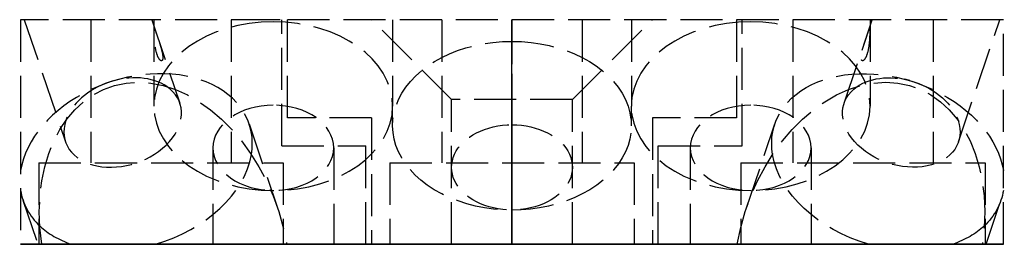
# Model space of a CAD drawing. Header units: millimetres. Extents: x -17.5 to 17.5, y 0 to 8.
import ezdxf

# ---------------------------------------------------------------- set-up
doc = ezdxf.new("R2010")
doc.units = ezdxf.units.MM
doc.header["$LTSCALE"] = 10
doc.linetypes.add('ALLCAD_Strich', pattern=[0.2, 0.15, -0.05])
for name, color, linetype in [('BESCH_KONT_sich_schn_ansi_2d', 40, 'Continuous'), ('BESCH_KONT_sich_schn_grun_2d', 10, 'Continuous'), ('BESCH_KONT_sich_schn_seit_2d', 160, 'Continuous')]:
    doc.layers.add(name, color=color, linetype=linetype)

msp = doc.modelspace()

# ---------------------------------------------------------------- linework, layer by layer
at = {"layer": 'BESCH_KONT_sich_schn_ansi_2d', "linetype": 'ALLCAD_Strich'}
for p, q in [((-17.5, 0, -61.00000000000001), (17.5, 0, -61.00000000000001)), ((-17.5, 0, -61.00000000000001), (-17.5, 0, -21.00000000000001)), ((-17.5, 0, -21.00000000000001), (-5.199999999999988, 0, -21.00000000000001)), ((-17.5, 0, -21.00000000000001), (-5, 0, -21.00000000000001)), ((-17.5, 0, -21.00000000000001), (-17.5, 0)), ((-17.5, 0), (-16.74603914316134, 0)), ((-17.43400744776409, 0, -1.876542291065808), (-16.83155035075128, 0)), ((-17.14708921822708, 0, -7.85278943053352), (-15.91031046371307, 0, -4.0004526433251)), ((-16.74603914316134, 0), (-8.02025296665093, 0)), ((-15.13053968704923, 0, -5.623732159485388), (-15.89260009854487, 0, -5.085350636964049)), ((-13.39508348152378, 0, -6.180894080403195), (-12.46204713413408, 0, -6.186717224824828)), ((-13.05291078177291, 0, -9.167210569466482), (-12.67058279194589, 0, -7.976329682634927)), ((-12.75, 0, -8.000000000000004), (-12.75, 0, -11.08111831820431)), ((-12.60318305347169, 0, -7.766391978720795), (-11.8161320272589, 0, -5.314873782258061)), ((-10.64999999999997, 0, -12.56604255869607), (-10.64999999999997, 0, -16)), ((-9.340864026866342, 0, -4.474816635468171), (-8.353428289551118, 0, -1.39913717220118)), ((-8.250000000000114, 0, -1.999999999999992), (-8.749999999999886, 0, -1.999999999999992)), ((-8.199999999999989, 0, -21.00000000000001), (-8.199999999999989, 0, -49.00000000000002)), ((-5.199999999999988, 0, -49.00000000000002), (-8.199999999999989, 0, -49.00000000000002)), ((-8.02025296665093, 0), (8.020252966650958, 0)), ((-5.199999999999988, 0, -48), (-8, 0, -48)), ((-8, 0, -48), (-8, 0, -21.00000000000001)), ((-6.349999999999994, 0, -12.56604255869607), (-6.349999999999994, 0, -16)), ((-5.199999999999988, 0, -49.00000000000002), (-5.199999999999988, 0, -21.00000000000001)), ((5.199999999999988, 0, -49.00000000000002), (-5.199999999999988, 0, -49.00000000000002)), ((-5, 0, -48), (-5.199999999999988, 0, -48)), ((-5, 0, -21.00000000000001), (-5, 0, -48)), ((-5, 0, -48), (5, 0, -48)), ((-4.25, 0, -8.000000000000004), (-4.25, 0, -11.08111831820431)), ((-4.25, 0, -40.06247459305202), (-4.25, 0, -36.2843)), ((-2.150000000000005, 0, -44.28429999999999), (-2.150000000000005, 0, -41.54739883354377)), ((-0.0098449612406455, 0, -0.0071317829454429), (-0.0098449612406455, 0, -0.0044961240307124)), ((-0.0081395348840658, 0, -0.0044961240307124), (-0.0081395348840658, 0, -0.0071317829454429)), ((-0.0063565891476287, 0, -0.0098449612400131), (-0.0071317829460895, 0, -0.0098449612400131)), ((-0.0071317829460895, 0, -0.0017829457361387), (-0.0063565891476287, 0, -0.0017829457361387)), ((-0.0065116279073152, 0, -0.003333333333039), (-0.0069767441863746, 0, -0.003333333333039)), ((-0.0069767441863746, 0, -0.0082945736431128), (-0.0065116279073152, 0, -0.0082945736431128)), ((-0.005348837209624, 0, -0.0071317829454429), (-0.005348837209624, 0, -0.0044961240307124)), ((-0.0036434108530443, 0, -0.0044961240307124), (-0.0036434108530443, 0, -0.0071317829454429)), ((-0.0027131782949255, 0, -0.001937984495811), (0.0010077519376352, 0, -0.001937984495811)), ((-0.0010077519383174, 0, -0.0096899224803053), (-0.0027131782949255, 0, -0.0096899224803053)), ((-0.0027131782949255, 0, -0.0096899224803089), (-0.0027131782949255, 0, -0.001937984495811)), ((-0.0010077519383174, 0, -0.0070542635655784), (-0.0010077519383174, 0, -0.0096899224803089)), ((0.0010077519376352, 0, -0.0070542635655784), (-0.0010077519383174, 0, -0.0070542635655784)), ((-0.0009871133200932, 0, -0.0056589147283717), (0.0005632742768, 0, -0.0056589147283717)), ((-0.0009871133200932, 0, -0.0034883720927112), (-0.0009871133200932, 0, -0.0056589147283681)), ((0.0005632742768, 0, -0.0034883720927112), (-0.0009871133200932, 0, -0.0034883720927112)), ((0.0014935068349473, 0, -0.0047286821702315), (0.0014935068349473, 0, -0.0044186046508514)), ((0.0031782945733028, 0, -0.0041085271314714), (0.0031782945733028, 0, -0.0048837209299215)), ((0.0039534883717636, 0, -0.0071317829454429), (0.0039534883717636, 0, -0.0044961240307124)), ((0.0056589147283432, 0, -0.0044961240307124), (0.0056589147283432, 0, -0.0071317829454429)), ((0.0074418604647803, 0, -0.0098449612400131), (0.0066666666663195, 0, -0.0098449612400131)), ((0.0066666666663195, 0, -0.0017829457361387), (0.0074418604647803, 0, -0.0017829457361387)), ((0.0072868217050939, 0, -0.003333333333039), (0.0068217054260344, 0, -0.003333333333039)), ((0.0068217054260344, 0, -0.0082945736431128), (0.0072868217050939, 0, -0.0082945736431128)), ((0.0084496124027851, 0, -0.0071317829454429), (0.0084496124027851, 0, -0.0044961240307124)), ((0.0101550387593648, 0, -0.0044961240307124), (0.0101550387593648, 0, -0.0071317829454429)), ((2.150000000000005, 0, -44.28429999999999), (2.150000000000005, 0, -41.54739883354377)), ((4.25, 0, -8.000000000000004), (4.25, 0, -11.08111831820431)), ((4.25, 0, -40.06247459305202), (4.25, 0, -36.2843)), ((5.199999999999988, 0, -48), (5, 0, -48)), ((5, 0, -21.00000000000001), (17.5, 0, -21.00000000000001)), ((5, 0, -48), (5, 0, -21.00000000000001)), ((8.199999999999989, 0, -49.00000000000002), (5.199999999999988, 0, -49.00000000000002)), ((8, 0, -48), (5.199999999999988, 0, -48)), ((5.199999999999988, 0, -21.00000000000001), (5.199999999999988, 0, -49.00000000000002)), ((5.199999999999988, 0, -21.00000000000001), (17.5, 0, -21.00000000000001)), ((6.350000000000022, 0, -12.56604255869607), (6.350000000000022, 0, -16)), ((8, 0, -48), (8, 0, -21.00000000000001)), ((8.020252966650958, 0), (16.74603914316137, 0)), ((8.199999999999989, 0, -21.00000000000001), (8.199999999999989, 0, -49.00000000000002)), ((8.749999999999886, 0, -1.999999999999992), (8.250000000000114, 0, -1.999999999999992)), ((8.353428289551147, 0, -1.39913717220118), (9.340864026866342, 0, -4.474816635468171)), ((10.65, 0, -12.56604255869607), (10.65, 0, -16)), ((11.81613202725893, 0, -5.314873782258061), (12.60318305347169, 0, -7.766391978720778)), ((13.39508348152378, 0, -6.180894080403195), (12.46204713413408, 0, -6.186717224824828)), ((12.67058279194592, 0, -7.976329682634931), (13.05291078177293, 0, -9.167210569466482)), ((12.75, 0, -8.000000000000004), (12.75, 0, -11.08111831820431)), ((15.13053968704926, 0, -5.623732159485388), (15.8926000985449, 0, -5.085350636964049)), ((15.91031046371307, 0, -4.0004526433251), (17.14708921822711, 0, -7.85278943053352)), ((16.74603914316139, 0), (17.5, 0)), ((16.83155035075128, 0), (17.43400744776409, 0, -1.876542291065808)), ((17.5, 0, -61.00000000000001), (17.5, 0, -21.00000000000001)), ((17.5, 0, -21.00000000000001), (17.5, 0))]:
    msp.add_line(p, q, dxfattribs=at)
at = {"layer": 'BESCH_KONT_sich_schn_ansi_2d', "linetype": 'ALLCAD_Strich', "extrusion": (0, 1, 0)}
for centre, radius in [((12.5, -26.00000000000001), 4.349999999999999), ((0, -56.00000000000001), 4.349999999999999), ((0, -25), 2.149999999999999), ((-12.5, -36.00000000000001), 4.349999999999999)]:
    msp.add_circle(centre, radius, dxfattribs=at)
at = {"layer": 'BESCH_KONT_sich_schn_ansi_2d', "linetype": 'ALLCAD_Strich', "extrusion": (0, -1, 0)}
for centre, radius in [((-12.5, -26.00000000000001), 2.5), ((0, -25), 5), ((0, -56.00000000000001), 2.5), ((12.5, -36.00000000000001), 2.5)]:
    msp.add_circle(centre, radius, dxfattribs=at)
at = {"layer": 'BESCH_KONT_sich_schn_ansi_2d', "linetype": 'ALLCAD_Strich', "extrusion": (0, 1, 0)}
for centre, radius, start, end in [((0.0071317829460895, -0.007131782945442), 0.0027131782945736, 270, 1.527e-13), ((0.0071317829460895, -0.0044961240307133), 0.0027131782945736, 360, 90), ((0.0063565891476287, -0.007131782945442), 0.0027131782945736, 180, 270), ((0.0063565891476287, -0.0044961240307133), 0.0027131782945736, 90, 180), ((-0.0010077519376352, -0.0048837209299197), 0.0021705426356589, 179.9999999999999, 270), ((-0.0010077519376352, -0.0041085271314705), 0.0021705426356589, 90, 179.9999999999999), ((-0.0066666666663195, -0.007131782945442), 0.0027131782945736, 270, 0), ((-0.0066666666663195, -0.0044961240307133), 0.0027131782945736, 360, 90), ((-0.0074418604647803, -0.007131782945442), 0.0027131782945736, 180, 270), ((-0.0074418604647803, -0.0044961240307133), 0.0027131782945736, 90, 180)]:
    msp.add_arc(centre, radius, start, end, dxfattribs=at)
at = {"layer": 'BESCH_KONT_sich_schn_ansi_2d', "linetype": 'ALLCAD_Strich', "extrusion": (0, -1, 0)}
for centre, radius, start, end in [((-0.0069767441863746, -0.0044961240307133), 0.0011627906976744, 90, 180.0000000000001), ((-0.0069767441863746, -0.007131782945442), 0.0011627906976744, 179.9999999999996, 270), ((-0.0065116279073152, -0.0044961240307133), 0.0011627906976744, 359.9999999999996, 90), ((-0.0065116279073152, -0.007131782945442), 0.0011627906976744, 270, 4.071e-13), ((0.0005632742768, -0.0044186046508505), 0.0009302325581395, 0, 90), ((0.0005632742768, -0.0047286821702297), 0.0009302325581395, 270, 360), ((0.0068217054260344, -0.0044961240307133), 0.0011627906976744, 90, 180.0000000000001), ((0.0068217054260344, -0.007131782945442), 0.0011627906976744, 179.9999999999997, 270), ((0.0072868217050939, -0.0044961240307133), 0.0011627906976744, 359.9999999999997, 90), ((0.0072868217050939, -0.007131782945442), 0.0011627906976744, 270, 3.053e-13)]:
    msp.add_arc(centre, radius, start, end, dxfattribs=at)
at = {"layer": 'BESCH_KONT_sich_schn_ansi_2d', "linetype": 'ALLCAD_Strich', "extrusion": (0, -0.9999999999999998, 0)}
for centre, major_axis, ratio, start_param, end_param in [((-15.09999999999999, 0, -8.509999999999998), (0.979008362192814, 0, 3.049429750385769), 0.6713023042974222, 0.4894562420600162, 3.141592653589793), ((-13.38743573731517, 0, -3.175679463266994), (-4.046571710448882, 0, 1.299137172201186), 0.6713023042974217, 0.3263788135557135, 1.19115042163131), ((-15.09999999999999, 0, -8.509999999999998), (0.979008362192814, 0, 3.049429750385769), 0.6713023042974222, -3.141592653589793, -0.4894562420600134), ((-15.09999999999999, 0, -8.509999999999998), (0.979008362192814, 0, 3.049429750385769), 0.6713023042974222, -0.4894562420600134, 0.4894562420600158), ((-13.86322124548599, 0, -4.657663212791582), (2.047089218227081, 0, -0.6572105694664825), 0.6713023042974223, -0.946703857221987, 2.016888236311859), ((15.10000000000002, 0, -8.509999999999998), (-0.979008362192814, 0, 3.049429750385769), 0.6713023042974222, 0.4894562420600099, 3.141592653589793), ((15.10000000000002, 0, -8.509999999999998), (-0.979008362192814, 0, 3.049429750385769), 0.6713023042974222, -0.4894562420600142, 0.4894562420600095), ((15.10000000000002, 0, -8.509999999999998), (-0.979008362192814, 0, 3.049429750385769), 0.6713023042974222, -3.141592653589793, -0.4894562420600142)]:
    msp.add_ellipse(centre, major_axis=major_axis, ratio=ratio, start_param=start_param, end_param=end_param, dxfattribs=at)
at = {"layer": 'BESCH_KONT_sich_schn_ansi_2d', "linetype": 'ALLCAD_Strich', "extrusion": (0, -1, 0)}
for centre, major_axis, ratio, start_param, end_param in [((-13.38743573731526, 0, -3.175679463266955), (-4.046571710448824, 0, 1.299137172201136), 0.6713023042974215, -0.3594193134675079, 0.0981658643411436), ((-13.3874357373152, 0, -3.175679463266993), (4.046571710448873, 0, -1.299137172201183), 0.6713023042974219, 0.3594193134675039, 2.782173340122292), ((-13.86322124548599, 0, -4.657663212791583), (-2.047089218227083, 0, 0.6572105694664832), 0.6713023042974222, -1.124704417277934, 0.9467038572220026), ((-13.86322124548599, 0, -4.657663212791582), (2.047089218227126, 0, -0.6572105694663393), 0.6713023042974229, -2.1948887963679, -0.946703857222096), ((-8.5, 0, -8.000000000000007), (0, 0, -6.010407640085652), 0.7071067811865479, -3.082735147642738, -0.3331178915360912), ((-8.5, 0, -11.08111831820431), (-4.25, 0), 0.7071067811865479, 1.570796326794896, 7.853981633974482), ((-13.3874357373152, 0, -3.175679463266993), (4.046571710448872, 0, -1.299137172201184), 0.6713023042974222, -1.191150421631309, 0.3594193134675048), ((-8.5, 0, -12.56604255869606), (2.150000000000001, 0), 0.707106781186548, -0.8524914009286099, 3.994084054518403), ((-8.5, 0, -12.56604255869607), (2.150000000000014, 0), 0.7071067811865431, -2.289101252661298, -1.570796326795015), ((-8.5, 0, -8.000000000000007), (0, 0, -6.010407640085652), 0.7071067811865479, -0.3331178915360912, 0.3331178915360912), ((-8.5, 0, -5.000000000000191), (-4.250000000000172, 0), 0.7071067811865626, -1.629653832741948, -1.511938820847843), ((-8.5, 0, -12.56604255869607), (2.150000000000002, 0), 0.7071067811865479, -1.570796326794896, -0.8524914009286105), ((-8.5, 0, -8.000000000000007), (0, 0, -6.010407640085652), 0.7071067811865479, 0.3331178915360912, 3.082735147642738), ((0, 0, -36.2843), (0, 0, -6.010407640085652), 0.7071067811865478, -3.141592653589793, -0.3331178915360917), ((0, 0, -36.2843), (0, 0, -6.010407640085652), 0.7071067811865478, -0.3331178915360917, 0.3331178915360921), ((0, 0, -36.2843), (0, 0, -6.010407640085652), 0.7071067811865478, 0.3331178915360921, 3.141592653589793), ((8.5, 0, -8.000000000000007), (0, 0, -6.010407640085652), 0.7071067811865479, -3.082735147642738, -0.3331178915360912), ((8.5, 0, -11.08111831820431), (-4.25, 0), 0.7071067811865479, 1.570796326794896, 7.853981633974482), ((8.5, 0, -12.56604255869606), (2.150000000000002, 0), 0.7071067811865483, -0.852491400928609, 3.994084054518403), ((8.5, 0, -12.56604255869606), (2.150000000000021, 0), 0.7071067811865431, -2.289101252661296, -1.570796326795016), ((8.5, 0, -8.000000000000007), (0, 0, -6.010407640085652), 0.7071067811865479, -0.3331178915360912, 0.3331178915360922), ((8.5, 0, -5.000000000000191), (-4.250000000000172, 0), 0.7071067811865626, -1.629653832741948, -1.511938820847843), ((8.5, 0, -12.56604255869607), (2.150000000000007, 0), 0.7071067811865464, -1.570796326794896, -0.852491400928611), ((8.5, 0, -8.000000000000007), (0, 0, -6.010407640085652), 0.7071067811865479, 0.3331178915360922, 3.082735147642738)]:
    msp.add_ellipse(centre, major_axis=major_axis, ratio=ratio, start_param=start_param, end_param=end_param, dxfattribs=at)
at = {"layer": 'BESCH_KONT_sich_schn_ansi_2d', "linetype": 'ALLCAD_Strich', "extrusion": (0, 1, 0)}
for centre, major_axis, ratio, start_param, end_param in [((-12.4, 0, -0.1000000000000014), (1.935249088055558, 0, 6.027942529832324), 0.671302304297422, -2.761946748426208, -1.76685090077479), ((-12.4, 0, -0.1000000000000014), (1.935249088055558, 0, 6.027942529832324), 0.671302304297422, 1.342306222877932, 2.761946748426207), ((-8.5, 0, -16), (0, 0, -3.040559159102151), 0.707106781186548, -3.141592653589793, 3.141592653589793), ((0, 0, -40.06247459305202), (-4.25, 0), 0.7071067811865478, -1.570796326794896, 4.712388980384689), ((0, 0, -41.54739883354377), (-2.150000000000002, 0), 0.7071067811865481, -0.6436101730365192, 3.785202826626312), ((0, 0, -44.28429999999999), (0, 0, -3.040559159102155), 0.7071067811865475, -3.141592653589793, 3.141592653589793), ((0, 0, -41.54739883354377), (-2.150000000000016, 0), 0.7071067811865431, -1.570796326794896, -0.6436101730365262), ((0, 0, -41.54739883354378), (-2.150000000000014, 0), 0.7071067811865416, -2.497982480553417, -1.570796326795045), ((8.5, 0, -16), (0, 0, -3.040559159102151), 0.707106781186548, -3.141592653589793, 3.141592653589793), ((12.40000000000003, 0, -0.1000000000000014), (-1.935249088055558, 0, 6.027942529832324), 0.671302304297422, -2.761946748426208, -1.342306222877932), ((13.38743573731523, 0, -3.175679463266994), (-4.046571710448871, 0, -1.299137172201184), 0.6713023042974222, -1.191150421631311, 0.3594193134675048), ((13.38743573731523, 0, -3.175679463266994), (-4.046571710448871, 0, -1.299137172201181), 0.6713023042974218, 0.3594193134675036, 2.782173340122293), ((13.86322124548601, 0, -4.657663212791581), (-2.04708921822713, 0, -0.6572105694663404), 0.6713023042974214, -2.194888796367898, -0.9467038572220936), ((13.86322124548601, 0, -4.657663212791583), (2.047089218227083, 0, 0.6572105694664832), 0.6713023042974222, -1.124704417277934, 0.9467038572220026), ((13.3874357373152, 0, -3.175679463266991), (4.046571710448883, 0, 1.299137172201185), 0.671302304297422, 0.3263788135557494, 1.19115042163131), ((12.40000000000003, 0, -0.1000000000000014), (-1.935249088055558, 0, 6.027942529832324), 0.671302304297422, 1.76685090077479, 2.761946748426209)]:
    msp.add_ellipse(centre, major_axis=major_axis, ratio=ratio, start_param=start_param, end_param=end_param, dxfattribs=at)
at = {"layer": 'BESCH_KONT_sich_schn_ansi_2d', "linetype": 'ALLCAD_Strich', "extrusion": (0, 0.9999999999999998, 0)}
for centre, major_axis, ratio, start_param, end_param in [((13.86322124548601, 0, -4.657663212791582), (-2.047089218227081, 0, -0.6572105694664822), 0.6713023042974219, -0.9467038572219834, 2.016888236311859), ((13.38743573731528, 0, -3.175679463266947), (4.046571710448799, 0, 1.299137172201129), 0.6713023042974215, -0.3594193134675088, 0.0981658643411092)]:
    msp.add_ellipse(centre, major_axis=major_axis, ratio=ratio, start_param=start_param, end_param=end_param, dxfattribs=at)
at = {"layer": 'BESCH_KONT_sich_schn_ansi_2d', "linetype": 'ALLCAD_Strich', "extrusion": (0, 1, 0)}
for points, weights in [([(-12.69782592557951, 0, -6.180177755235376), (-14.32819289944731, 0, -6.105963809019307), (-15.6970769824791, 0, -5.217279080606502)], [1.057817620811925, 1.061688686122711, 1.057817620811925]), ([(15.69707698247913, 0, -5.217279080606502), (14.32819289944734, 0, -6.105963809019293), (12.69782592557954, 0, -6.180177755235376)], [1.057817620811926, 1.061688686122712, 1.057817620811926])]:
    msp.add_rational_spline(points, weights, degree=2, dxfattribs=at)
for points, knots in [([(-12.63941734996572, 0, -7.205140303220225), (-12.66444349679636, 0, -7.283092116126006), (-12.68647123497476, 0, -7.380952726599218), (-12.71024233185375, 0, -7.539994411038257), (-12.71672760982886, 0, -7.594957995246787), (-12.7270567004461, 0, -7.705554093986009), (-12.73091690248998, 0, -7.761175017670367), (-12.73564753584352, 0, -7.852676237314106), (-12.73719983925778, 0, -7.892223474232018), (-12.73918580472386, 0, -7.965122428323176), (-12.73963817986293, 0, -7.998429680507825), (-12.73963817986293, 0, -8.051336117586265), (-12.73919700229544, 0, -8.074942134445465), (-12.73722103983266, 0, -8.109490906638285), (-12.73566639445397, 0, -8.120508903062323), (-12.73088574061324, 0, -8.134071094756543), (-12.72698343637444, 0, -8.132029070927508), (-12.71656839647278, 0, -8.112825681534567), (-12.71003862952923, 0, -8.095584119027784), (-12.68617705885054, 0, -8.02626610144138), (-12.66414687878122, 0, -7.956175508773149), (-12.61439120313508, 0, -7.801195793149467), (-12.58299352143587, 0, -7.704876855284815), (-12.53485604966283, 0, -7.54984426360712), (-12.51872843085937, 0, -7.496467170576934), (-12.48853713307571, 0, -7.389139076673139), (-12.47446983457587, 0, -7.335197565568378), (-12.45491588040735, 0, -7.24613528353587), (-12.44756697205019, 0, -7.207541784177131), (-12.43761147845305, 0, -7.135954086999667), (-12.43506387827, 0, -7.102991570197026), (-12.43506387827, 0, -7.050085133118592), (-12.43755128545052, 0, -7.026142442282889), (-12.44746469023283, 0, -6.990287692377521), (-12.45483792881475, 0, -6.978312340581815), (-12.47459864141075, 0, -6.962285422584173), (-12.48879148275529, 0, -6.962634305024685), (-12.51915250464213, 0, -6.978555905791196), (-12.53532546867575, 0, -6.994210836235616), (-12.58347286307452, 0, -7.05953301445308), (-12.61468782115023, 0, -7.128112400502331), (-12.63941734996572, 0, -7.205140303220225)], [0, 0, 0, 0, 0.0331377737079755, 0.0331377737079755, 0.0497066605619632, 0.0497066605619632, 0.0662755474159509, 0.0662755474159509, 0.0775725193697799, 0.0775725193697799, 0.0888694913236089, 0.0888694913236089, 0.1000188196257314, 0.1000188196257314, 0.111168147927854, 0.111168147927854, 0.1275406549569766, 0.1275406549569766, 0.1439131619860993, 0.1439131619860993, 0.1766581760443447, 0.1766581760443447, 0.2097959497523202, 0.2097959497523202, 0.226364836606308, 0.226364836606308, 0.2429337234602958, 0.2429337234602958, 0.2542306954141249, 0.2542306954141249, 0.2655276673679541, 0.2655276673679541, 0.276676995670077, 0.276676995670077, 0.2878263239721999, 0.2878263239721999, 0.304198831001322, 0.304198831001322, 0.3205713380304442, 0.3205713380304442, 0.3533163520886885, 0.3533163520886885, 0.3533163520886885, 0.3533163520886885]), ([(12.63941734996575, 0, -7.205140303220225), (12.61468782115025, 0, -7.128112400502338), (12.58347286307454, 0, -7.05953301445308), (12.53532546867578, 0, -6.994210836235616), (12.51915250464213, 0, -6.978555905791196), (12.48879148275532, 0, -6.962634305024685), (12.47459864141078, 0, -6.962285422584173), (12.45483792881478, 0, -6.978312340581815), (12.44746469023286, 0, -6.990287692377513), (12.43755128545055, 0, -7.026142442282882), (12.43506387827, 0, -7.050085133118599), (12.43506387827, 0, -7.102991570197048), (12.43761147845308, 0, -7.135954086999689), (12.44756697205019, 0, -7.207541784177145), (12.45491588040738, 0, -7.246135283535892), (12.4744698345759, 0, -7.3351975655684), (12.48853713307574, 0, -7.389139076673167), (12.5187284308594, 0, -7.496467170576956), (12.53485604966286, 0, -7.549844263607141), (12.58299352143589, 0, -7.704876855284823), (12.61439120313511, 0, -7.801195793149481), (12.66414687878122, 0, -7.956175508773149), (12.68617705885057, 0, -8.02626610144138), (12.71003862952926, 0, -8.095584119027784), (12.71656839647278, 0, -8.112825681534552), (12.72698343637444, 0, -8.132029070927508), (12.73088574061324, 0, -8.134071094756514), (12.73566639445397, 0, -8.120508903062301), (12.73722103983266, 0, -8.109490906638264), (12.73919700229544, 0, -8.07494213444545), (12.73963817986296, 0, -8.051336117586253), (12.73963817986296, 0, -7.998429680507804), (12.73918580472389, 0, -7.965122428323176), (12.73719983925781, 0, -7.892223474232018), (12.73564753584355, 0, -7.852676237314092), (12.73091690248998, 0, -7.761175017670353), (12.7270567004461, 0, -7.705554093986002), (12.71672760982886, 0, -7.594957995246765), (12.71024233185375, 0, -7.539994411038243), (12.68647123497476, 0, -7.380952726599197), (12.66444349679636, 0, -7.283092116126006), (12.63941734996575, 0, -7.205140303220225)], [0, 0, 0, 0, 0.0327450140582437, 0.0327450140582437, 0.0491175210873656, 0.0491175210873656, 0.0654900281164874, 0.0654900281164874, 0.0766393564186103, 0.0766393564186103, 0.0877886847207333, 0.0877886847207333, 0.0990856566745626, 0.0990856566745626, 0.1103826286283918, 0.1103826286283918, 0.1269515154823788, 0.1269515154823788, 0.1435204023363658, 0.1435204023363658, 0.1766581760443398, 0.1766581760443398, 0.2094031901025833, 0.2094031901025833, 0.225775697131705, 0.225775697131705, 0.2421482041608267, 0.2421482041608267, 0.2532975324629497, 0.2532975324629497, 0.2644468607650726, 0.2644468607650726, 0.275743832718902, 0.275743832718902, 0.2870408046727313, 0.2870408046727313, 0.3036096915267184, 0.3036096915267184, 0.3201785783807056, 0.3201785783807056, 0.3533163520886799, 0.3533163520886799, 0.3533163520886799, 0.3533163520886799])]:
    msp.add_open_spline(points, degree=3, knots=knots, dxfattribs=at)
at = {"layer": 'BESCH_KONT_sich_schn_grun_2d', "linetype": 'ALLCAD_Strich'}
for p, q in [((-17.50000000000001, 8), (-17.50000000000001, 0)), ((17.49999999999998, 8), (-17.50000000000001, 8)), ((-17.36914777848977, 8), (-15.90032964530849, 3.647946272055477)), ((-15.00000000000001, 7.999999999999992), (-15.00000000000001, 2.899999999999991)), ((-12.83085222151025, 8), (-11.82611284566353, 5.022994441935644)), ((-12.75, 8), (-12.75, 4.918881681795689)), ((-10.00000000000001, 7.999999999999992), (-10.00000000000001, 2.899999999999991)), ((-8.200000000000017, 3.5), (-8.200000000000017, 8)), ((-8.000000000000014, 4.5), (-8.000000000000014, 8)), ((-2.150000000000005, 5.149999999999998), (-5, 8)), ((-4.25, 8), (-4.25, 4.918881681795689)), ((-2.500000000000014, 7.999999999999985), (-2.500000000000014, 2.899999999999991)), ((2.150000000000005, 5.150000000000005), (5, 8)), ((2.499999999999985, 7.999999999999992), (2.499999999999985, 2.899999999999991)), ((4.25, 8), (4.25, 4.918881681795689)), ((7.999999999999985, 8), (7.999999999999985, 4.5)), ((8.199999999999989, 3.5), (8.199999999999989, 8)), ((9.999999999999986, 8), (9.999999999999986, 2.899999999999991)), ((11.82611284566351, 5.022994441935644), (12.83085222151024, 8)), ((12.75, 8), (12.75, 4.918881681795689)), ((14.99999999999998, 8), (14.99999999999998, 2.899999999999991)), ((15.90032964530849, 3.647946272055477), (17.36914777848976, 8)), ((17.49999999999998, 0), (17.49999999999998, 8)), ((-14.52735011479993, 5.70635598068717), (-14.70024861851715, 5.635625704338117)), ((-14.16564109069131, 5.828432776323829), (-13.98524240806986, 5.876940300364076)), ((14.16564109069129, 5.828432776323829), (13.98524240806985, 5.876940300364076)), ((14.52735011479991, 5.70635598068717), (14.70024861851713, 5.635625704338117)), ((-4.250000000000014, 4.221825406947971), (-4.250000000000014, 4.918881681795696)), ((-2.150000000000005, 0), (-2.150000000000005, 5.149999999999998)), ((2.149999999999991, 5.150000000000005), (-2.150000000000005, 5.150000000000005)), ((2.149999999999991, 0), (2.149999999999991, 5.150000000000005)), ((4.249999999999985, 4.221825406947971), (4.249999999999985, 4.918881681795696)), ((-9.36059355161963, 4.28479475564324), (-8.341053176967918, 1.263934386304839)), ((-5.000000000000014, 4.5), (-8.000000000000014, 4.5)), ((-5.000000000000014, 4.5), (-5.000000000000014, 0)), ((5, 4.5), (4.999999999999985, 0)), ((7.999999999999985, 4.5), (5, 4.5)), ((8.341053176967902, 1.263934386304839), (9.360593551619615, 4.28479475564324)), ((-10.65, 3.433957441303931), (-10.65, 0)), ((-8.200000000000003, 3.5), (-5.200000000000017, 3.5)), ((-6.350000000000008, 3.433957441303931), (-6.350000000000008, 0)), ((-5.200000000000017, -1.42e-14), (-5.200000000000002, 3.5)), ((5.199999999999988, 0), (5.199999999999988, 3.5)), ((5.199999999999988, 3.5), (8.199999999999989, 3.5)), ((6.349999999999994, 3.433957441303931), (6.349999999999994, 0)), ((10.64999999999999, 3.433957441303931), (10.64999999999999, 0)), ((-16.85000000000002, 2.899999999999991), (-16.85000000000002, -1.42e-14)), ((-16.85000000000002, 2.899999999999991), (-8.150000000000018, 2.899999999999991)), ((-8.150000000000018, 2.899999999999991), (-8.150000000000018, -1.42e-14)), ((-4.350000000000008, 2.899999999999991), (-4.350000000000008, 0)), ((-4.350000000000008, 2.899999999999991), (4.34999999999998, 2.899999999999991)), ((4.34999999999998, 2.900000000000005), (4.34999999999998, 0)), ((8.149999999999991, 2.899999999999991), (8.149999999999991, 0)), ((8.149999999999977, 2.900000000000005), (16.84999999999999, 2.900000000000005)), ((16.84999999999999, 2.900000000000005), (16.84999999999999, 0)), ((-17.41427792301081, 1.566676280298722), (-16.88552467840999, 0)), ((16.88552467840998, 0), (17.4142779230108, 1.566676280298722)), ((-17.50000000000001, 0), (-16.74603914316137, 0)), ((-15.69707698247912, 0), (-16.74603914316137, 0)), ((-8.020252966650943, 0), (-12.69782592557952, 0)), ((-8.020252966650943, 0), (8.02025296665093, 0)), ((-0.0098449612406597, 0.0049999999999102), (-0.0098449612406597, -8.53e-14)), ((-0.0071317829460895, 0.0049999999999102), (-0.0098449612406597, 0.0049999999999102)), ((-0.00813953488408, 0.0049999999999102), (-0.00813953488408, -8.53e-14)), ((-0.0071317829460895, 0.0049999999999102), (-0.0071317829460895, -8.53e-14)), ((-0.0063565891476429, 0.0049999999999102), (-0.0071317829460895, 0.0049999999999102)), ((-0.006976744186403, 0.0049999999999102), (-0.006976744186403, -8.53e-14)), ((-0.0065116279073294, 0.0049999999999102), (-0.0065116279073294, -8.53e-14)), ((-0.0063565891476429, 0.0049999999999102), (-0.0036434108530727, 0.0049999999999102)), ((-0.0063565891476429, 0.0049999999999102), (-0.0063565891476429, -8.53e-14)), ((-0.0053488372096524, 0.0049999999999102), (-0.0053488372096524, -8.53e-14)), ((-0.0036434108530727, 0.0049999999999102), (-0.0036434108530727, -8.53e-14)), ((-0.0027131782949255, 0.0049999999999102), (-0.0027131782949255, -8.53e-14)), ((0.0010077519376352, 0.0049999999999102), (-0.0027131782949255, 0.0049999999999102)), ((-0.0010077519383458, 0.0049999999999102), (-0.0010077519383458, -8.53e-14)), ((-0.0009871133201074, -8.53e-14), (-0.0009871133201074, 0.0049999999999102)), ((0.0005632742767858, 0.0049999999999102), (0.0005632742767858, -8.53e-14)), ((0.0010077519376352, 0.0049999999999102), (0.0010077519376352, -8.53e-14)), ((0.0010077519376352, 0.0049999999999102), (0.0031782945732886, 0.0049999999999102)), ((0.0014935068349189, 0.0049999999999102), (0.0014935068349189, -8.53e-14)), ((0.0031782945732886, 0.0049999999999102), (0.0031782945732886, -8.53e-14)), ((0.0039534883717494, 0.0049999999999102), (0.0039534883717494, -8.53e-14)), ((0.0066666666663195, 0.0049999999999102), (0.0039534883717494, 0.0049999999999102)), ((0.005658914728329, 0.0049999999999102), (0.005658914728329, -8.53e-14)), ((0.0066666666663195, 0.0049999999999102), (0.0066666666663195, -8.53e-14)), ((0.0074418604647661, 0.0049999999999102), (0.0066666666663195, 0.0049999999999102)), ((0.006821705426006, 0.0049999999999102), (0.006821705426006, -8.53e-14)), ((0.0072868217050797, 0.0049999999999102), (0.0072868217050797, -8.53e-14)), ((0.0074418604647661, 0.0049999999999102), (0.0101550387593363, 0.0049999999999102)), ((0.0074418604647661, 0.0049999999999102), (0.0074418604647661, -8.53e-14)), ((0.0084496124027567, 0.0049999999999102), (0.0084496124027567, -8.53e-14)), ((0.0101550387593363, 0.0049999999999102), (0.0101550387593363, -8.53e-14)), ((12.69782592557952, 0), (8.02025296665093, 0)), ((16.74603914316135, 0), (15.6970769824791, 0)), ((16.74603914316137, 0), (17.49999999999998, 0))]:
    msp.add_line(p, q, dxfattribs=at)
at = {"layer": 'BESCH_KONT_sich_schn_grun_2d', "linetype": 'ALLCAD_Strich', "extrusion": (0, 0, -1)}
for centre, major_axis, ratio, start_param, end_param in [((-8.5, 4.918881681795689), (-4.25, 0), 0.7071067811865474, 1.570796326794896, 7.853981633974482), ((-8.500000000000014, 11.00000000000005), (-4.250000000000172, 3.6e-15), 0.7071067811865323, -1.62965383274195, -1.511938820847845), ((8.5, 4.918881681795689), (-4.25, 0), 0.7071067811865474, 1.570796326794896, 7.853981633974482), ((8.5, 11.00000000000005), (-4.250000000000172, 3.6e-15), 0.7071067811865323, -1.62965383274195, -1.511938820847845), ((13.3874357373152, 2.925735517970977), (-4.026842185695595, 1.359059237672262), 0.7057065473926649, -0.3612079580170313, 2.793666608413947), ((13.863221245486, 4.335470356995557), (2.037108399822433, -0.6875240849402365), 0.7057065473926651, -2.653317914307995, -1.570796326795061), ((-12.36789536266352, -0.0951248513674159), (-1.925813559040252, 5.706114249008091), 0.7057065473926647, -1.320758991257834, 1.78839813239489), ((12.3678953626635, -0.0951248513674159), (1.925813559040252, 5.706114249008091), 0.7057065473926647, -1.78839813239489, 1.320758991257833), ((13.863221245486, 4.335470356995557), (2.037108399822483, -0.6875240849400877), 0.7057065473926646, -0.4882747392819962, 3.629867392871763), ((13.863221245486, 4.335470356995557), (2.03710839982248, -0.6875240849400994), 0.7057065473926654, -1.570796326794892, -0.4882747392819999), ((-8.5, 3.433957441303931), (-2.150000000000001, 0), 0.7071067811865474, 1.570796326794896, 7.853981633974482), ((8.5, 3.433957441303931), (-2.150000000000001, 0), 0.7071067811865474, 1.570796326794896, 7.853981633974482), ((13.3874357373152, 2.925735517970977), (-4.026842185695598, 1.359059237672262), 0.7057065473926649, -1.637242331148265, -0.3612079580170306), ((13.38743573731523, 2.925735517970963), (4.026842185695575, -1.359059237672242), 0.7057065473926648, -0.119713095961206, 0.3612079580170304)]:
    msp.add_ellipse(centre, major_axis=major_axis, ratio=ratio, start_param=start_param, end_param=end_param, dxfattribs=at)
at = {"layer": 'BESCH_KONT_sich_schn_grun_2d', "linetype": 'ALLCAD_Strich'}
for centre, major_axis, ratio, start_param, end_param in [((-1.42e-14, 4.221825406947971), (-4.25, 0), 0.7071067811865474, -1.570796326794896, 4.712388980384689), ((-13.38743573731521, 2.925735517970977), (4.026842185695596, 1.359059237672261), 0.7057065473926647, -0.3612079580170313, 2.793666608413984), ((-13.86322124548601, 4.335470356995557), (-2.037108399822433, -0.6875240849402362), 0.7057065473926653, -2.653317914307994, -1.570796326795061), ((-13.86322124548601, 4.335470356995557), (-2.037108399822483, -0.6875240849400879), 0.7057065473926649, -0.4882747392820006, 3.629867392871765), ((-13.86322124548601, 4.335470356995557), (-2.037108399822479, -0.687524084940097), 0.7057065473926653, -1.570796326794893, -0.4882747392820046), ((-1.42e-14, 2.73690116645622), (-2.150000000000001, 0), 0.7071067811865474, -1.570796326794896, 4.712388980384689), ((-13.38743573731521, 2.925735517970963), (4.026842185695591, 1.359059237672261), 0.7057065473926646, -1.637242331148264, -0.3612079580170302), ((-13.38743573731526, 2.925735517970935), (-4.026842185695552, -1.359059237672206), 0.7057065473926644, -0.119713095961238, 0.361207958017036), ((-13.38743573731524, 2.925735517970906), (-4.02684218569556, -1.359059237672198), 0.7057065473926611, 0.3612079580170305, 0.7450585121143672)]:
    msp.add_ellipse(centre, major_axis=major_axis, ratio=ratio, start_param=start_param, end_param=end_param, dxfattribs=at)
at = {"layer": 'BESCH_KONT_sich_schn_grun_2d', "linetype": 'ALLCAD_Strich', "extrusion": (0, 0, -0.9999999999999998)}
msp.add_ellipse((13.38743573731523, 2.925735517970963), major_axis=(4.026842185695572, -1.359059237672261), ratio=0.7057065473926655, start_param=0.3612079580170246, end_param=0.7450585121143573, dxfattribs=at)
at = {"layer": 'BESCH_KONT_sich_schn_grun_2d', "linetype": 'ALLCAD_Strich'}
for points, knots in [([(-12.63941734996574, 7.432711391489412), (-12.66444349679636, 7.506862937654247), (-12.68647123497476, 7.572897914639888), (-12.71024233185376, 7.636387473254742), (-12.71672760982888, 7.651728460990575), (-12.72705670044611, 7.667537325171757), (-12.73091690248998, 7.668075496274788), (-12.73564753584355, 7.652811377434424), (-12.7371998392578, 7.641267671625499), (-12.73918580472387, 7.605968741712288), (-12.73963817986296, 7.58212281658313), (-12.73963817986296, 7.529216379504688), (-12.73919700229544, 7.496374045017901), (-12.73722103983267, 7.424388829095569), (-12.73566639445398, 7.385282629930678), (-12.73088574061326, 7.294677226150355), (-12.72698343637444, 7.240036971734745), (-12.71656839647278, 7.132044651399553), (-12.71003862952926, 7.078708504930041), (-12.68617705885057, 6.925203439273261), (-12.66414687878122, 6.831976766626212), (-12.6143912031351, 6.684552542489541), (-12.58299352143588, 6.620059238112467), (-12.53485604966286, 6.560578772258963), (-12.5187284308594, 6.54682427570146), (-12.48853713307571, 6.534283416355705), (-12.47446983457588, 6.535424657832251), (-12.45491588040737, 6.553127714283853), (-12.44756697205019, 6.56562515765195), (-12.43761147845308, 6.602235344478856), (-12.43506387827, 6.626426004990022), (-12.43506387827, 6.679332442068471), (-12.43755128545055, 6.711838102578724), (-12.44746469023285, 6.782517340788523), (-12.45483792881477, 6.820666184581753), (-12.47459864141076, 6.908806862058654), (-12.48879148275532, 6.961753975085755), (-12.51915250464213, 7.066464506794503), (-12.53532546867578, 7.118214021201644), (-12.58347286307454, 7.267723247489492), (-12.61468782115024, 7.359438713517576), (-12.63941734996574, 7.432711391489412)], [0, 0, 0, 0, 0.0331377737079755, 0.0331377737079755, 0.0497066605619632, 0.0497066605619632, 0.0662755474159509, 0.0662755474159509, 0.0775725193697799, 0.0775725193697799, 0.0888694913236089, 0.0888694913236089, 0.1000188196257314, 0.1000188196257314, 0.111168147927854, 0.111168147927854, 0.1275406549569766, 0.1275406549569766, 0.1439131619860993, 0.1439131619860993, 0.1766581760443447, 0.1766581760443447, 0.2097959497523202, 0.2097959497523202, 0.226364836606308, 0.226364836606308, 0.2429337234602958, 0.2429337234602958, 0.2542306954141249, 0.2542306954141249, 0.2655276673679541, 0.2655276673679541, 0.276676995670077, 0.276676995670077, 0.2878263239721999, 0.2878263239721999, 0.304198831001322, 0.304198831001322, 0.3205713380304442, 0.3205713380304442, 0.3533163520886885, 0.3533163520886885, 0.3533163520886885, 0.3533163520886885]), ([(12.63941734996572, 7.432711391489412), (12.61468782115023, 7.359438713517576), (12.58347286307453, 7.267723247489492), (12.53532546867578, 7.118214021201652), (12.51915250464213, 7.066464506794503), (12.4887914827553, 6.961753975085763), (12.47459864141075, 6.908806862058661), (12.45483792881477, 6.820666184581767), (12.44746469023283, 6.782517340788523), (12.43755128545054, 6.711838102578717), (12.43506387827, 6.679332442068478), (12.43506387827, 6.626426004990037), (12.43761147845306, 6.602235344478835), (12.44756697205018, 6.565625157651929), (12.45491588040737, 6.553127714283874), (12.4744698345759, 6.535424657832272), (12.48853713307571, 6.534283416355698), (12.51872843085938, 6.546824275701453), (12.53485604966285, 6.560578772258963), (12.58299352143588, 6.620059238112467), (12.6143912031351, 6.684552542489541), (12.66414687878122, 6.831976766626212), (12.68617705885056, 6.925203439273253), (12.71003862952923, 7.07870850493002), (12.71656839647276, 7.132044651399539), (12.72698343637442, 7.240036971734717), (12.73088574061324, 7.294677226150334), (12.73566639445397, 7.385282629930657), (12.73722103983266, 7.424388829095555), (12.73919700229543, 7.496374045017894), (12.73963817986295, 7.529216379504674), (12.73963817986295, 7.582122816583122), (12.73918580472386, 7.605968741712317), (12.73719983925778, 7.64126767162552), (12.73564753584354, 7.65281137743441), (12.73091690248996, 7.668075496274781), (12.7270567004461, 7.66753732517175), (12.71672760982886, 7.651728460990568), (12.71024233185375, 7.636387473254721), (12.68647123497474, 7.57289791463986), (12.66444349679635, 7.506862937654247), (12.63941734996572, 7.432711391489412)], [0, 0, 0, 0, 0.0327450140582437, 0.0327450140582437, 0.0491175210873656, 0.0491175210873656, 0.0654900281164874, 0.0654900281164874, 0.0766393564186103, 0.0766393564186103, 0.0877886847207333, 0.0877886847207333, 0.0990856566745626, 0.0990856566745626, 0.1103826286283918, 0.1103826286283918, 0.1269515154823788, 0.1269515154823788, 0.1435204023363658, 0.1435204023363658, 0.1766581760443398, 0.1766581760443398, 0.2094031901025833, 0.2094031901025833, 0.225775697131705, 0.225775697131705, 0.2421482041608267, 0.2421482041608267, 0.2532975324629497, 0.2532975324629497, 0.2644468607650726, 0.2644468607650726, 0.275743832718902, 0.275743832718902, 0.2870408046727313, 0.2870408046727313, 0.3036096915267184, 0.3036096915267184, 0.3201785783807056, 0.3201785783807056, 0.3533163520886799, 0.3533163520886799, 0.3533163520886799, 0.3533163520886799])]:
    msp.add_open_spline(points, degree=3, knots=knots, dxfattribs=at)
for points, weights in [([(-12.69782592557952, 0), (-14.32819289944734, 0), (-15.69707698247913, 0)], [1.057817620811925, 1.061688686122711, 1.057817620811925]), ([(15.69707698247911, 0), (14.32819289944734, 0), (12.69782592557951, 0)], [1.057817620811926, 1.061688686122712, 1.057817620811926])]:
    msp.add_rational_spline(points, weights, degree=2, dxfattribs=at)
at = {"layer": 'BESCH_KONT_sich_schn_seit_2d', "linetype": 'ALLCAD_Strich'}
for p, q in [((0, 7.994796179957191, -58.50000000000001), (0, 2.894796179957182, -58.50000000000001)), ((0, 7.994796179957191, -53.50000000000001), (0, 2.894796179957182, -53.50000000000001)), ((0, 7.994796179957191, -28.50000000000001), (0, 2.894796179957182, -28.50000000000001)), ((0, 7.994796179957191, -23.50000000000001), (0, 2.894796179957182, -23.50000000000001)), ((0, 7.994796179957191, -38.50000000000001), (0, 2.894796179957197, -38.50000000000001)), ((0, 7.994796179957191, -33.50000000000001), (0, 2.894796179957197, -33.50000000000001)), ((0, 3.494796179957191, -49.00000000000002), (0, 7.994796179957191, -49.00000000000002)), ((0, 5.144796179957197, -22.85), (0, 7.994796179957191, -20)), ((0, 5.144796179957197, -27.15), (0, 7.994796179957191, -30)), ((0, 7.994796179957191, -14.01040764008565), (0, 7.91888168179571, -14.08632213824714)), ((0, 1.211417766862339, -37.0572707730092), (0, 7.994796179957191, -30.27389235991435)), ((0, 7.221825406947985, -43.06767841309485), (0, 7.994796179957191, -42.29470764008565)), ((0, 7.994796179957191, -11.62944667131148), (0, 2.772489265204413, -6.139496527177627)), ((0, 7.994796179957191, -5.39055332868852), (0, 5.888043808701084, -3.175829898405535)), ((0, 7.994796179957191, -2), (0, 7.989592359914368, -1.994796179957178)), ((0, 4.494796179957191, -48), (0, 7.994796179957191, -48)), ((0, 7.994796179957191, -61.00000000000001), (0, 7.994796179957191, -21.00000000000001)), ((0, 7.994796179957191, -61.00000000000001), (0, -0.0052038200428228, -61.00000000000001)), ((0, 7.994796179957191, -21.00000000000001), (0, -0.0052038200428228, -21.00000000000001)), ((0, 7.994796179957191, -21.00000000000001), (0, 7.994796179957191)), ((0, 7.994796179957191), (0, -0.0052038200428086)), ((0, 7.994796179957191, -21.00000000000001), (0, -0.0052038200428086, -21.00000000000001)), ((0, 7.989592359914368, -1.994796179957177), (0, 1.90847404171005, -8.075914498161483)), ((0, 4.949033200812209, -14.08632213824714), (0, 7.91888168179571, -14.08632213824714)), ((0, 7.91888168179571, -14.08632213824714), (0, 1.90847404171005, -8.075914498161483)), ((0, 4.251976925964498, -43.06767841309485), (0, 7.221825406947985, -43.06767841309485)), ((0, 1.211417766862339, -37.05727077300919), (0, 7.221825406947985, -43.06767841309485)), ((0, 5.923408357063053, -3.298575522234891), (0, 6.069765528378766, -0.4891107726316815)), ((0, 5.999858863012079, -0.246474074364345), (0, 5.765400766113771)), ((0, -0.0052038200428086, -22.85), (0, 5.144796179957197, -22.85)), ((0, -0.0052038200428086, -27.15), (0, 5.144796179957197, -27.15)), ((0, 5.144796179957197, -25), (0, 5.144796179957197, -27.15)), ((0, 5.144796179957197, -22.85), (0, 5.144796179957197, -25)), ((0, 4.949033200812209, -14.08632213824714), (0, -0.0052038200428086, -19.04055915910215)), ((0, 4.949033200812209, -14.08632213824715), (0, 1.90847404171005, -11.04576297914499)), ((0, 4.494796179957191, -48), (0, -0.0052038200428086, -48)), ((0, 4.494796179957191, -48), (0, 4.494796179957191, -21.00000000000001)), ((0, -0.0052038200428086, -47.32485915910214), (0, 4.251976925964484, -43.06767841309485)), ((0, 1.211417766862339, -40.02711925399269), (0, 4.251976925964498, -43.06767841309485)), ((0, 3.494796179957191, -21.00000000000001), (0, 3.494796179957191, -49.00000000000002)), ((0, 3.494796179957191, -49.00000000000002), (0, -0.0052038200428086, -49.00000000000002)), ((0, 2.894796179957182, -60.35000000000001), (0, -0.0052038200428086, -60.35000000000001)), ((0, 2.894796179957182, -51.65), (0, -0.0052038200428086, -51.65)), ((0, 2.894796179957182, -30.35000000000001), (0, -0.0052038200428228, -30.35000000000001)), ((0, 2.894796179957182, -21.65), (0, -0.0052038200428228, -21.65)), ((0, 2.894796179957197, -40.35000000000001), (0, -0.0052038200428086, -40.35000000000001)), ((0, 2.894796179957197, -31.65000000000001), (0, -0.0052038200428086, -31.65000000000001)), ((0, 2.894796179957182, -60.35000000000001), (0, 2.894796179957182, -51.65)), ((0, 2.894796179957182, -26.00000000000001), (0, 2.894796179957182, -21.65)), ((0, 2.894796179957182, -30.35000000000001), (0, 2.894796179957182, -26.00000000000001)), ((0, 2.894796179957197, -36.00000000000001), (0, 2.894796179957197, -31.65000000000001)), ((0, 2.894796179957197, -40.35000000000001), (0, 2.894796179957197, -36.00000000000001)), ((0, 2.893315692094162, -6.18094666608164), (0, 0.0800474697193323, -6.186821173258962)), ((0, 1.90847404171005, -11.04576297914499), (0, 1.90847404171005, -8.075914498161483)), ((0, 1.90847404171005, -11.04576297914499), (0, -0.0052038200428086, -12.95944084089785)), ((0, 1.211417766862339, -40.02711925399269), (0, 1.211417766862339, -37.05727077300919)), ((0, -0.0052038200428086, -41.24374084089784), (0, 1.211417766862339, -40.02711925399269)), ((0, -0.0002038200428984, -0.003333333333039), (0, -0.0052038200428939, -0.003333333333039)), ((0, -0.0002038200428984, -0.0098449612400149), (0, -0.0052038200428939, -0.0098449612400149)), ((0, -0.0002038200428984, -0.0071317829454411), (0, -0.0002038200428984, -0.0098449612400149)), ((0, -0.0002038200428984, -0.0071317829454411), (0, -0.0052038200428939, -0.0071317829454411)), ((0, -0.0002038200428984, -0.0071317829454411), (0, -0.0002038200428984, -0.0044961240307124)), ((0, -0.0002038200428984, -0.0044961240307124), (0, -0.0052038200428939, -0.0044961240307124)), ((0, -0.0002038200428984, -0.0017829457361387), (0, -0.0002038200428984, -0.0044961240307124)), ((0, -0.0002038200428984, -0.0017829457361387), (0, -0.0052038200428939, -0.0017829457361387)), ((0, -0.0002038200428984, -0.0082945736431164), (0, -0.0052038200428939, -0.0082945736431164)), ((0, -0.0002038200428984, -0.0044186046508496), (0, -0.0052038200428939, -0.0044186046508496)), ((0, -0.0002038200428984, -0.0047286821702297), (0, -0.0052038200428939, -0.0047286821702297)), ((0, -0.0002038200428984, -0.0056589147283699), (0, -0.0052038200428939, -0.0056589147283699)), ((0, -0.0002038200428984, -0.0070542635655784), (0, -0.0052038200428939, -0.0070542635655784)), ((0, -0.0002038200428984, -0.0048837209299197), (0, -0.0052038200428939, -0.0048837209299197)), ((0, -0.0002038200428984, -0.0041085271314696), (0, -0.0052038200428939, -0.0041085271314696)), ((0, -0.0002038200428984, -0.001937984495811), (0, -0.0052038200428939, -0.001937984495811)), ((0, -0.0002038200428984, -0.0096899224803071), (0, -0.0052038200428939, -0.0096899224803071)), ((0, -0.0052038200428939, -0.0034883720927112), (0, -0.0002038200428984, -0.0034883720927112)), ((0, -0.0052038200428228, -61.00000000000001), (0, -0.0052038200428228, -21.00000000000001)), ((0, -0.0052038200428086, -21.00000000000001), (0, -0.0052038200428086))]:
    msp.add_line(p, q, dxfattribs=at)
at = {"layer": 'BESCH_KONT_sich_schn_seit_2d', "linetype": 'ALLCAD_Strich', "extrusion": (1, 0, 0)}
for centre, major_axis, ratio, start_param, end_param in [((0, 2.920531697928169, -3.175679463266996), (0, -3.079327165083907, -2.929205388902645), 0.2265645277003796, 0.1673735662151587, 4.598282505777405), ((0, 4.330266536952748, -4.657663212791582), (0, -1.557777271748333, -1.481833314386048), 0.2265645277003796, -2.907773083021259, 3.375412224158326), ((0, 15.10590729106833, -15.98555555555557), (0, -12.92879083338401, 13.59139136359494), 0.2265645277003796, -0.1141064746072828, 0.1141064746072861), ((0, 2.920531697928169, -3.175679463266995), (0, -3.079327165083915, -2.929205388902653), 0.22656452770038, -1.456689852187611, -0.5919182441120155)]:
    msp.add_ellipse(centre, major_axis=major_axis, ratio=ratio, start_param=start_param, end_param=end_param, dxfattribs=at)
msp.add_open_spline([(0, 7.427507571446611, -7.205140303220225), (0, 7.501659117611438, -7.283092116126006), (0, 7.567694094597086, -7.380952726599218), (0, 7.631183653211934, -7.539994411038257), (0, 7.64652464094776, -7.594957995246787), (0, 7.662333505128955, -7.705554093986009), (0, 7.662871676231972, -7.761175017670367), (0, 7.647607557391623, -7.852676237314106), (0, 7.63606385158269, -7.892223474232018), (0, 7.60076492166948, -7.965122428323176), (0, 7.576918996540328, -7.998429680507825), (0, 7.52401255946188, -8.051336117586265), (0, 7.491170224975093, -8.074942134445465), (0, 7.419185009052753, -8.109490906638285), (0, 7.380078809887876, -8.120508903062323), (0, 7.289473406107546, -8.134071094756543), (0, 7.234833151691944, -8.132029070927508), (0, 7.126840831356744, -8.112825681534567), (0, 7.073504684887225, -8.095584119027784), (0, 6.919999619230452, -8.02626610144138), (0, 6.826772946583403, -7.956175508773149), (0, 6.679348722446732, -7.801195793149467), (0, 6.614855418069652, -7.704876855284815), (0, 6.555374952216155, -7.54984426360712), (0, 6.541620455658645, -7.496467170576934), (0, 6.529079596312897, -7.389139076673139), (0, 6.530220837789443, -7.335197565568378), (0, 6.547923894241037, -7.24613528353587), (0, 6.560421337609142, -7.207541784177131), (0, 6.597031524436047, -7.135954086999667), (0, 6.621222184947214, -7.102991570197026), (0, 6.674128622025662, -7.050085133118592), (0, 6.706634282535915, -7.026142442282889), (0, 6.777313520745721, -6.990287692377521), (0, 6.815462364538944, -6.978312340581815), (0, 6.903603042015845, -6.962285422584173), (0, 6.956550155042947, -6.962634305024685), (0, 7.061260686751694, -6.978555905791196), (0, 7.113010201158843, -6.994210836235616), (0, 7.26251942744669, -7.05953301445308), (0, 7.354234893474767, -7.128112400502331), (0, 7.427507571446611, -7.205140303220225)], degree=3, knots=[0, 0, 0, 0, 0.0331377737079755, 0.0331377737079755, 0.0497066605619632, 0.0497066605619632, 0.0662755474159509, 0.0662755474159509, 0.0775725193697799, 0.0775725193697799, 0.0888694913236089, 0.0888694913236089, 0.1000188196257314, 0.1000188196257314, 0.111168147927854, 0.111168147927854, 0.1275406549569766, 0.1275406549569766, 0.1439131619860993, 0.1439131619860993, 0.1766581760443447, 0.1766581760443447, 0.2097959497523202, 0.2097959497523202, 0.226364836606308, 0.226364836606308, 0.2429337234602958, 0.2429337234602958, 0.2542306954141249, 0.2542306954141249, 0.2655276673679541, 0.2655276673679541, 0.276676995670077, 0.276676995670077, 0.2878263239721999, 0.2878263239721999, 0.304198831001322, 0.304198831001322, 0.3205713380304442, 0.3205713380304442, 0.3533163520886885, 0.3533163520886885, 0.3533163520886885, 0.3533163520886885], dxfattribs=at)
msp.add_rational_spline([(0, 1.91058428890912, -2.81606659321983), (0, 2.311899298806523, -2.535854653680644), (0, 2.611802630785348, -2.149033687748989)], [1.459340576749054, 1.474714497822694, 1.459340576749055], degree=2, dxfattribs=at)

doc.saveas('drawing.dxf')
